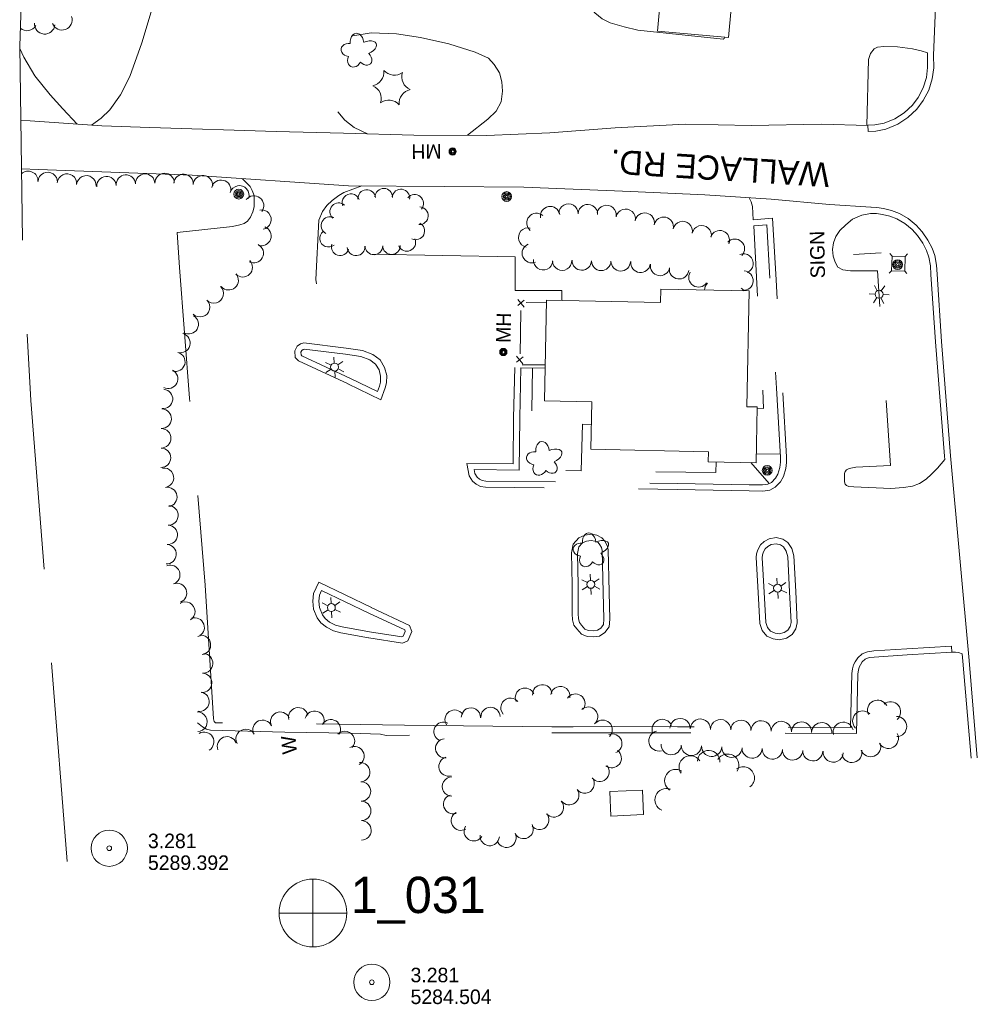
# Model space of a CAD drawing. Header units: feet. Extents: x 189694 to 191878, y 260766 to 262101.
# Tile 2 of 7: x 190591 to 190987, y 260856 to 261262. Entities that reach past the tile are written whole.
import ezdxf
from ezdxf.enums import TextEntityAlignment as Align

# ---------------------------------------------------------------- set-up
doc = ezdxf.new("R2010")
doc.units = ezdxf.units.FT
doc.header["$MEASUREMENT"] = 0
for name, pattern in [('DGN Style 3', [136.13208, 97.2372, -38.89488]), ('DGN Style 4', [155.676757, 77.78976, -38.89488, 0.097237, -38.89488]), ('DGN Style 5', [68.06604, 29.17116, -38.89488])]:
    doc.linetypes.add(name, pattern=pattern)
for name, color, linetype, lineweight in [('E_DRN_Grate', 140, 'Continuous', 0), ('E_DWY', 3, 'DGN Style 3', 0), ('E_LAND_Vegetation', 20, 'Continuous', 0), ('E_MAP_Limits', 20, 'DGN Style 3', 0), ('E_MAP_PassPoints', 43, 'Continuous', 0), ('E_MISCPROP', 43, 'Continuous', 0), ('E_MISCPROP_HvyLine', 251, 'Continuous', 13), ('E_MISCPROP_Railing', 43, 'Continuous', 0), ('E_PATH_Sidewalk', 3, 'DGN Style 5', 0), ('E_RDWY', 43, 'Continuous', 13), ('E_RDWY_Name', 231, 'Continuous', 0), ('E_UTL_AboveGroundPipe', 43, 'DGN Style 4', 0)]:
    doc.layers.add(name, color=color, linetype=linetype, lineweight=lineweight)
doc.styles.add('Style-IGR_FONT_0', font='IGR_FONT_0.shx')

# ---------------------------------------------------------------- blocks, each defined once
blk = doc.blocks.new('PP_2')
at = {"layer": 'E_MAP_PassPoints', "color": 43, "linetype": 'Continuous', "lineweight": 0}
for radius in [7.5, 0.96]:
    blk.add_circle((0, 0), radius, dxfattribs=at)
blk = doc.blocks.new('PHOTOC')
at = {"layer": 'E_MAP_Limits', "color": 3, "linetype": 'Continuous', "lineweight": 0}
for p, q in [((0.12, 14.06), (0.06, -13.8)), ((-13.79, 0.03), (14.12, 0.01))]:
    blk.add_line(p, q, dxfattribs=at)
blk.add_circle((0.17, 0.03), 14, dxfattribs=at)
blk = doc.blocks.new('WAL_1')
at = {"layer": 'E_MISCPROP_Railing', "color": 43, "linetype": 'Continuous', "lineweight": 0, "style": 'Style-IGR_FONT_0'}
blk.add_text('W', height=6, rotation=359.9999, dxfattribs=at).set_placement((-2.3, -0.01), align=Align.MIDDLE_LEFT)
blk = doc.blocks.new('MHO_1')
at = {"layer": 'E_DRN_Grate', "color": 12, "linetype": 'Continuous', "lineweight": 0}
for centre, radius in [((0.04, -0.06), 1.5), ((0.04, -0.06), 1.22), ((0.04, -0.07), 0.968), ((0.01, -0.08), 0.605)]:
    blk.add_circle(centre, radius, dxfattribs=at)
blk = doc.blocks.new('MHT')
at = {"layer": 'E_DRN_Grate', "color": 12, "linetype": 'Continuous', "lineweight": 0, "style": 'Style-IGR_FONT_0'}
blk.add_text('MH', height=6, rotation=359.9998, dxfattribs=at).set_placement((-0.35, -3.06), align=Align.CENTER)
blk = doc.blocks.new('MHO_2')
at = {"layer": 'E_DRN_Grate', "color": 12, "linetype": 'Continuous', "lineweight": 0}
for centre, radius in [((0.04, -0.06), 1.5), ((0.04, -0.06), 1.22), ((0.04, -0.07), 0.968), ((0.01, -0.08), 0.605)]:
    blk.add_circle(centre, radius, dxfattribs=at)
blk = doc.blocks.new('MHT_1')
at = {"layer": 'E_DRN_Grate', "color": 12, "linetype": 'Continuous', "lineweight": 0, "style": 'Style-IGR_FONT_0'}
blk.add_text('MH', height=6, rotation=359.9999, dxfattribs=at).set_placement((-0.35, -3.06), align=Align.CENTER)
blk = doc.blocks.new('PED')
at = {"layer": 'E_UTL_AboveGroundPipe', "color": 251, "linetype": 'Continuous', "lineweight": 13}
for p, q in [((-2.34, 2.71), (-3.29, 3.77)), ((3.06, 2.71), (4.02, 3.77)), ((-3.29, -4.35), (-2.34, -3.29)), ((4.02, -4.35), (3.06, -3.29))]:
    blk.add_line(p, q, dxfattribs=at)
at = {"layer": 'E_UTL_AboveGroundPipe', "color": 251, "linetype": 'Continuous', "lineweight": 13, "flags": 128}
blk.add_lwpolyline([(-2.34, -3.29), (3.06, -3.29), (3.06, 2.71), (-2.34, 2.71)], close=True, dxfattribs=at)
blk = doc.blocks.new('POLE_1')
at = {"layer": 'E_MISCPROP', "color": 1, "linetype": 'Continuous', "lineweight": 0}
for radius in [2.02, 1.51, 1.01, 0.504]:
    blk.add_circle((0.03, -0.09), radius, dxfattribs=at)
blk = doc.blocks.new('LTP_1')
at = {"layer": 'E_MISCPROP', "color": 1, "linetype": 'Continuous', "lineweight": 0}
for p, q in [((-1.61, 0.09), (-4.22, 0.17)), ((-0.78, 1.46), (-1.98, 3.76)), ((0.86, 1.37), (2.22, 3.6)), ((1.66, 0), (4.18, -0.06)), ((-0.86, -1.4), (-2.22, -3.59)), ((0.78, -1.44), (2.02, -3.62))]:
    blk.add_line(p, q, dxfattribs=at)
blk.add_arc((0.02, 0.01), 1.64, 0, 360, dxfattribs=at)
blk = doc.blocks.new('POLE_2')
at = {"layer": 'E_MISCPROP', "color": 1, "linetype": 'Continuous', "lineweight": 0}
for radius in [2.02, 1.51, 1.01, 0.504]:
    blk.add_circle((0.03, -0.09), radius, dxfattribs=at)
blk = doc.blocks.new('POLE_3')
at = {"layer": 'E_MISCPROP', "color": 1, "linetype": 'Continuous', "lineweight": 0}
for radius in [2.02, 1.51, 1.01, 0.504]:
    blk.add_circle((0.03, -0.08), radius, dxfattribs=at)
blk = doc.blocks.new('POLE_4')
at = {"layer": 'E_MISCPROP', "color": 1, "linetype": 'Continuous', "lineweight": 0}
for radius in [2.02, 1.51, 1.01, 0.504]:
    blk.add_circle((0.03, -0.09), radius, dxfattribs=at)
blk = doc.blocks.new('LTP_3')
at = {"layer": 'E_MISCPROP', "color": 1, "linetype": 'Continuous', "lineweight": 0}
for p, q in [((-1.61, 0.09), (-4.22, 0.17)), ((-0.78, 1.46), (-1.98, 3.76)), ((0.86, 1.37), (2.22, 3.6)), ((1.66, 0), (4.18, -0.07)), ((-0.86, -1.4), (-2.22, -3.59)), ((0.78, -1.44), (2.02, -3.62))]:
    blk.add_line(p, q, dxfattribs=at)
blk.add_arc((0.02, 0.01), 1.64, 0, 360, dxfattribs=at)
blk = doc.blocks.new('LTP_4')
at = {"layer": 'E_MISCPROP', "color": 1, "linetype": 'Continuous', "lineweight": 0}
for p, q in [((-1.61, 0.09), (-4.22, 0.17)), ((-0.78, 1.46), (-1.98, 3.76)), ((0.86, 1.37), (2.22, 3.6)), ((1.66, 0), (4.18, -0.07)), ((-0.86, -1.4), (-2.22, -3.59)), ((0.78, -1.44), (2.02, -3.62))]:
    blk.add_line(p, q, dxfattribs=at)
blk.add_arc((0.02, 0.01), 1.64, 0, 360, dxfattribs=at)
blk = doc.blocks.new('SIGN_4')
at = {"layer": 'E_MISCPROP', "color": 1, "linetype": 'Continuous', "lineweight": 0, "style": 'Style-IGR_FONT_0'}
blk.add_text('SIGN', height=6, rotation=359.9998, dxfattribs=at).set_placement((0, 0), align=Align.MIDDLE_LEFT)
blk = doc.blocks.new('TREE_2')
at = {"layer": 'E_LAND_Vegetation', "color": 94, "linetype": 'Continuous', "lineweight": 0}
for centre, major_axis, ratio in [((-1.07, 3.38), (0.91, -3.32), 0.782863), ((2.88, 1.66), (-3.52, -1.95), 0.691916), ((-3.74, -0.07), (3.29, -0.08), 0.832022), ((-1.48, -3.66), (1.2, 3.24), 0.716896), ((2.54, -2.64), (-3.34, 3.06), 0.560249)]:
    blk.add_ellipse(centre, major_axis=major_axis, ratio=ratio, start_param=1.570796, end_param=4.712389, dxfattribs=at)
blk = doc.blocks.new('PINEL_4')
at = {"layer": 'E_LAND_Vegetation', "color": 94, "linetype": 'Continuous', "lineweight": 0}
for centre, start, end in [((-8.23, 7.26), 275.2115, 0.9764), ((2.17, 10.66), 215.2115, 300.9764), ((10.31, 3.35), 155.2115, 240.9764), ((-10.49, -3.45), 335.2115, 60.9764), ((8.05, -7.36), 95.2115, 180.9764), ((-2.35, -10.75), 35.2115, 120.9764)]:
    blk.add_arc(centre, 5.72, start, end, dxfattribs=at)
blk = doc.blocks.new('TREE_1')
at = {"layer": 'E_LAND_Vegetation', "color": 94, "linetype": 'Continuous', "lineweight": 0}
for centre, major_axis, ratio in [((-1.07, 3.38), (0.91, -3.32), 0.782863), ((2.88, 1.66), (-3.52, -1.95), 0.691916), ((-3.74, -0.07), (3.29, -0.08), 0.832022), ((-1.48, -3.66), (1.2, 3.24), 0.716896), ((2.54, -2.64), (-3.34, 3.06), 0.560249)]:
    blk.add_ellipse(centre, major_axis=major_axis, ratio=ratio, start_param=1.570796, end_param=4.712389, dxfattribs=at)

msp = doc.modelspace()

# ---------------------------------------------------------------- linework, layer by layer
at = {"layer": 'E_DWY', "color": 2, "linetype": 'DGN Style 3', "lineweight": 0, "flags": 128}
for points in [[(190882.08, 261255.13), (190882.02, 261254.6), (190881.62, 261254.27), (190846.29, 261258.01), (190840.68, 261259.29), (190834.8, 261261.06), (190831.55, 261262.64), (190828.5, 261265.17), (190825.7, 261268.89), (190824.37, 261272.23), (190823.63, 261276.36), (190824.29, 261283.28), (190827.34, 261308.54)], [(190620.54, 261218.74), (190624.5, 261221.63), (190628.08, 261225.12), (190632.47, 261231.23), (190636.31, 261238.88), (190641.25, 261252.71), (190646.39, 261269.74), (190650.63, 261282.42), (190651.41, 261284.77)], [(190775.94, 261214.54), (190784.35, 261221.19), (190787.79, 261224.54), (190789.82, 261228.42), (190790.42, 261232.81), (190790.14, 261236.61), (190789.14, 261240.42), (190786.95, 261243.83), (190784.54, 261246.36), (190779.1, 261248.89), (190768.23, 261252.36), (190756.43, 261254.95), (190746.53, 261256.49), (190736.16, 261256.83), (190726.82, 261255.45), (190723.22, 261253.82), (190720.48, 261251.32), (190718.49, 261247.89), (190716.81, 261242.6), (190716.42, 261238.3), (190716.74, 261234.06), (190718.44, 261229.74), (190721.46, 261225.18), (190725.2, 261220.76), (190729.02, 261217.72), (190734.64, 261215.12)], [(190614.54, 261219.18), (190608.65, 261225.48), (190603.49, 261231.21), (190597.05, 261239.07), (190592.58, 261246.82), (190590.84, 261250.45)], [(190966.07, 261248.59), (190963.44, 261249.51), (190959.75, 261250.25), (190953.67, 261251.13), (190948.02, 261251.26), (190945.38, 261250.94), (190943.92, 261250.3), (190942.52, 261248.29), (190941.58, 261245.89), (190940.95, 261218.58)], [(190656.88, 261159.99), (190655.91, 261174.43), (190678.74, 261176.84), (190681.86, 261177.56), (190683.54, 261178.15), (190684.97, 261179.08), (190686.26, 261180.72), (190687.14, 261182.97), (190687.67, 261185.04), (190687.77, 261187.07), (190687.67, 261189.67), (190686.98, 261191.7), (190686.02, 261193.41), (190682.98, 261196.62)], [(190814.88, 261146.3), (190814.96, 261150.38), (190795.58, 261150.46), (190795.66, 261164.35), (190722.33, 261165.63), (190721.97, 261151.65), (190721.43, 261150.45), (190720.2, 261149.68), (190718.93, 261149.35), (190717.84, 261149.46), (190716.15, 261149.74), (190715.01, 261150.36), (190714.2, 261151.22), (190713.46, 261153.03), (190713.21, 261154.96), (190714.47, 261179.5), (190715.95, 261183.04), (190717.74, 261185.59), (190719.93, 261187.67), (190722.77, 261189.74), (190724.76, 261190.86), (190732.23, 261193.68)], [(190894, 261179.65), (190893.65, 261185.16), (190893.16, 261187.09), (190892.36, 261188.76)], [(190795.4, 261118.58), (190794.98, 261097.84), (190794.8, 261078.77), (190775.59, 261079), (190776.61, 261073.91), (190778.03, 261071.62), (190779.52, 261070.38), (190781.22, 261069.46), (190783.28, 261069.16), (190821.85, 261068.86), (190862.56, 261068.22), (190892.29, 261067.64), (190897.97, 261067.58), (190900.81, 261068.01), (190903.11, 261069.14), (190905.23, 261071.43), (190906.49, 261073.57), (190907.47, 261076.83), (190907.78, 261079.4), (190907.76, 261081.7), (190906.08, 261110.19), (190903.45, 261154.86), (190902, 261180.27), (190894, 261179.65)], [(190973.2, 261080.59), (190970.08, 261077.04), (190967.6, 261074.52), (190965.4, 261072.45), (190962.75, 261070.74), (190959.78, 261069.64), (190956.15, 261068.99), (190950.82, 261068.7), (190935.52, 261069.26), (190933.47, 261069.49), (190932.55, 261069.87), (190931.97, 261070.49), (190931.78, 261071.41), (190931.73, 261074.79), (190932.01, 261075.7), (190932.57, 261076.37), (190933.62, 261076.83), (190936.38, 261077.4), (190950.72, 261078.11), (190945.34, 261158.58), (190934.26, 261158.49), (190931, 261158.91), (190929.01, 261160.13), (190927.83, 261162.15), (190926.99, 261164.58), (190926.73, 261167.36), (190927.21, 261170.06), (190928.15, 261172.8), (190929.75, 261175.19), (190932.28, 261177.55), (190935.04, 261179.84), (190938.94, 261181.55), (190942.52, 261182.31)], [(190797.9, 261118.53), (190797.48, 261097.81), (190797.27, 261076.24), (190778.65, 261076.46), (190778.97, 261074.84), (190779.94, 261073.28), (190780.93, 261072.47), (190782.02, 261071.87), (190783.47, 261071.66), (190821.88, 261071.36), (190862.61, 261070.72), (190892.32, 261070.14), (190897.79, 261070.08), (190900.06, 261070.42), (190901.59, 261071.17), (190903.21, 261072.93), (190904.18, 261074.58), (190905.01, 261077.35), (190905.28, 261079.54), (190905.26, 261081.62), (190903.58, 261110.04), (190900.95, 261154.72), (190899.65, 261177.58), (190894.19, 261177.16)], [(190810.76, 260970.17), (190749.87, 260970.89), (190671.8, 260971.89), (190671.25, 260972.34), (190670.93, 260973.47), (190667.54, 261028.73), (190661.02, 261105.96), (190656.88, 261159.99)], [(190726.52, 261111.83), (190706.02, 261121.35), (190704.67, 261122.76), (190704.52, 261125.53), (190705.56, 261127.39), (190706.93, 261128.36), (190708.24, 261128.75), (190725.73, 261126.61)], [(190727.57, 261114.1), (190707.5, 261123.42), (190707.11, 261123.82), (190707.05, 261124.94), (190707.46, 261125.68), (190708.03, 261126.08), (190708.45, 261126.2), (190725.43, 261124.13)], [(190725.78, 261126.61), (190732.5, 261125.64), (190736.75, 261123.94), (190739.83, 261121.73), (190741.67, 261118.64), (190742.53, 261115.34), (190742.38, 261112.23), (190741.88, 261110.23), (190740.11, 261105.3), (190726.49, 261111.85)], [(190725.43, 261124.13), (190731.84, 261123.21), (190735.54, 261121.73), (190737.95, 261120.01), (190739.34, 261117.66), (190740.01, 261115.08), (190739.9, 261112.6), (190739.49, 261110.96), (190738.69, 261108.76), (190727.57, 261114.1)], [(190797.9, 261118.53), (190807.98, 261118.4)], [(190819.12, 261028.79), (190818.82, 261042.04), (190819.64, 261045.66), (190821.87, 261048.2), (190824.41, 261049.33), (190827.11, 261049.7), (190829.37, 261049.32), (190831.38, 261048.28), (190832.71, 261046.86), (190833.64, 261045.14), (190834.06, 261043.41), (190834.5, 261025.84)], [(190821.62, 261028.85), (190821.33, 261041.78), (190821.94, 261044.49), (190823.39, 261046.14), (190825.1, 261046.9), (190827.07, 261047.17), (190828.57, 261046.92), (190829.84, 261046.26), (190830.66, 261045.38), (190831.29, 261044.23), (190831.57, 261043.08), (190832, 261025.78)], [(190911.54, 261026.08), (190910.75, 261040.75), (190909.91, 261043.86), (190908.25, 261046.33), (190906.23, 261047.68), (190903.54, 261048.35), (190900.56, 261047.88), (190898.56, 261046.71), (190896.97, 261045.35), (190895.86, 261043.36), (190895.41, 261041.7), (190895.21, 261040.12), (190896.02, 261025.65)], [(190909.04, 261025.95), (190908.27, 261040.36), (190907.61, 261042.81), (190906.45, 261044.52), (190905.2, 261045.36), (190903.43, 261045.8), (190901.42, 261045.49), (190900.02, 261044.67), (190898.94, 261043.74), (190898.19, 261042.41), (190897.87, 261041.21), (190897.72, 261040.03), (190898.52, 261025.79)], [(190736.17, 261019.44), (190714.4, 261029.89), (190712.29, 261025.21), (190711.92, 261022.09), (190712.27, 261018.85), (190713.75, 261015.2), (190715.23, 261013.11), (190717.57, 261011.32), (190720.47, 261009.8), (190723.51, 261008.99), (190735.04, 261007)], [(190834.5, 261025.83), (190834.75, 261014.63), (190834.51, 261011.51), (190832.73, 261009.13), (190830.48, 261007.66), (190827.96, 261007.36), (190825.34, 261007.52), (190822.99, 261008.43), (190821.03, 261010.59), (190819.87, 261012.24), (190819.36, 261014.34), (190819.17, 261016.92), (190819.12, 261028.83)], [(190832, 261025.78), (190832.25, 261014.7), (190832.07, 261012.43), (190830.99, 261010.98), (190829.6, 261010.07), (190827.89, 261009.87), (190825.88, 261009.99), (190824.44, 261010.55), (190822.99, 261012.15), (190822.19, 261013.29), (190821.84, 261014.73), (190821.67, 261017.01), (190821.62, 261028.85)], [(190735.09, 261017.19), (190715.62, 261026.53), (190714.72, 261024.53), (190714.43, 261022.08), (190714.72, 261019.46), (190715.95, 261016.41), (190717.05, 261014.86), (190718.92, 261013.43), (190721.38, 261012.14), (190724.05, 261011.44), (190735.46, 261009.46)], [(190896.02, 261025.66), (190896.72, 261012.84), (190897.69, 261010.03), (190899.63, 261007.64), (190902.29, 261006.49), (190904.89, 261006.09), (190907.77, 261006.85), (190910.11, 261008.26), (190911.6, 261010.67), (190912.12, 261013.13), (190911.54, 261026.06)], [(190898.52, 261025.79), (190899.2, 261013.33), (190899.91, 261011.27), (190901.19, 261009.69), (190902.99, 261008.91), (190904.75, 261008.64), (190906.78, 261009.17), (190908.3, 261010.09), (190909.25, 261011.61), (190909.61, 261013.34), (190909.04, 261025.95)], [(190735.07, 261006.99), (190749.07, 261004.78), (190751.29, 261005.65), (190752.88, 261009.52), (190751.95, 261012.03), (190736.15, 261019.45)], [(190735.46, 261009.46), (190748.8, 261007.36), (190749.38, 261007.59), (190750.2, 261009.57), (190749.96, 261010.2), (190735.09, 261017.19)], [(190976.13, 261000.97), (190975.99, 261003.46), (190957.43, 261002.43), (190943.78, 261001.51), (190941.21, 261001.22), (190938.98, 261000.26), (190937.16, 260998.7), (190936.14, 260997.09), (190935.47, 260995.79), (190934.97, 260994.13), (190934.79, 260992.18), (190934.22, 260969.94), (190896.24, 260970.08), (190862.76, 260970.14), (190836.46, 260970.25), (190819.64, 260970.17), (190810.76, 260970.17)], [(190976.13, 261000.97), (190957.58, 260999.94), (190944, 260999.02), (190941.86, 260998.78), (190940.32, 260998.12), (190939.07, 260997.05), (190938.31, 260995.85), (190937.8, 260994.85), (190937.44, 260993.64), (190937.28, 260992.03), (190936.66, 260967.42), (190896.23, 260967.58), (190862.75, 260967.64), (190836.46, 260967.75), (190819.65, 260967.67), (190810.76, 260967.67)], [(190976.13, 261000.97), (190977.64, 261001), (190978.79, 261000.85), (190980.41, 261000.31)]]:
    msp.add_lwpolyline(points, dxfattribs=at)
at = {"layer": 'E_LAND_Vegetation', "color": 94, "linetype": 'Continuous', "lineweight": 0}
for centre, radius, start, end in [((190601.18, 261260.56), 4.19, 174.9172, 354.9172), ((190608.37, 261262.2), 4.19, 199.7715, 19.7715), ((190593.91, 261261.94), 4.19, 228.3362, 330.0858), ((190594.38, 261195.72), 4.02, 356.8031, 134.6869), ((190602.42, 261195.27), 4.02, 356.8031, 176.8031), ((190610.37, 261194.63), 4.02, 354.6833, 174.6833), ((190618.38, 261193.89), 4.02, 354.6833, 174.6833), ((190626.71, 261193.56), 4.02, 4.2329, 184.2329), ((190634.73, 261194.16), 4.02, 4.2329, 184.2329), ((190642.67, 261194.6), 4.02, 1.6471, 181.6471), ((190650.72, 261194.83), 4.02, 1.6471, 181.6471), ((190658.56, 261194.48), 4.02, 355.8403, 175.8403), ((190666.58, 261193.9), 4.02, 355.8403, 175.8403), ((190674.08, 261192.04), 4.02, 346.0901, 166.0901), ((190681.64, 261189.73), 4.02, 341.799, 161.799), ((190734.26, 261188.45), 3.64, 5.3008, 185.3008), ((190741.31, 261188.96), 3.64, 358.4594, 178.4594), ((190748.37, 261188.63), 3.64, 351.6268, 171.6268), ((190687.7, 261185.54), 4.02, 322.7223, 142.7223), ((190727.73, 261186.73), 3.64, 20.9422, 200.9422), ((190754.05, 261186.4), 3.64, 320.3104, 140.3104), ((190690.77, 261179.73), 4.02, 280.3897, 100.3897), ((190722.67, 261182.99), 3.64, 47.7365, 227.7365), ((190756.04, 261181.3), 3.64, 266.9348, 86.9348), ((190810.07, 261181.15), 4.02, 10.6344, 190.6344), ((190817.62, 261182.21), 4.02, 358.4763, 178.4763), ((190825.67, 261182), 4.02, 358.4763, 178.4763), ((190833.37, 261181.66), 4.02, 348.6518, 168.6518), ((190841.26, 261180.07), 4.02, 348.6518, 168.6518), ((190719.06, 261177.28), 3.64, 63.2964, 243.2964), ((190804.39, 261178.32), 4.02, 49.5962, 229.5962), ((190849.12, 261178.48), 4.02, 347.5588, 167.5588), ((190856.98, 261176.74), 4.02, 347.5588, 167.5588), ((190864.84, 261175.01), 4.02, 347.5551, 167.5551), ((190690.76, 261172.91), 4.02, 250.4384, 70.4384), ((190718.48, 261172.02), 3.64, 128.4823, 308.4823), ((190754.55, 261175.05), 3.64, 243.1074, 63.1074), ((190800.99, 261172.31), 4.02, 77.7687, 257.7687), ((190872.7, 261173.28), 4.02, 347.5551, 167.5551), ((190880.17, 261171.2), 4.02, 339.2122, 159.2122), ((190750.84, 261170.3), 3.64, 203.1291, 23.1291), ((190886.4, 261167.68), 4.02, 316.484, 136.484), ((190687.56, 261165.86), 4.02, 241.8913, 61.8913), ((190723.27, 261168.51), 3.64, 163.1913, 343.1913), ((190729.87, 261168.47), 3.64, 183.7924, 3.7924), ((190737.22, 261168.85), 3.64, 180.8033, 0.8033), ((190744.5, 261168.95), 3.64, 180.8033, 0.8033), ((190802.49, 261165.86), 4.02, 112.6593, 292.6593), ((190683.02, 261160.02), 4.02, 224.5901, 44.5901), ((190807.18, 261162.93), 4.02, 174.8612, 354.8612), ((190815.01, 261162.76), 4.02, 181.2131, 1.2131), ((190823.14, 261162.84), 4.02, 178.6499, 358.6499), ((190831.19, 261162.65), 4.02, 178.745, 358.745), ((190839.23, 261162.48), 4.02, 178.745, 358.745), ((190889.99, 261161.58), 4.02, 291.7648, 111.7648), ((190847.44, 261161.87), 4.02, 172.8916, 352.8916), ((190855.5, 261160.57), 4.02, 169.3592, 349.3592), ((190863.34, 261159.2), 4.02, 171.9711, 351.9711), ((190889.92, 261154.5), 4.02, 265.6446, 85.6446), ((190677.2, 261154.65), 4.02, 220.9213, 40.9213), ((190871.35, 261155.85), 4.02, 146.7879, 326.7879), ((190671.04, 261149.26), 4.02, 225.3996, 45.3996), ((190877.83, 261150.45), 4.02, 132.802, 177.3778), ((190887.16, 261147.77), 4.02, 38.751, 62.6416), ((190665.39, 261143.53), 4.02, 225.3996, 45.3996), ((190660.68, 261136.47), 4.02, 240.5628, 60.5628), ((190657.26, 261128.74), 4.02, 254.8136, 74.8136), ((190655.15, 261120.98), 4.02, 254.8136, 74.8136), ((190652.19, 261113.96), 4.02, 242.9844, 62.9844), ((190650.06, 261105.62), 4.02, 264.1708, 84.1708), ((190649.51, 261097.46), 4.02, 268.2836, 88.2836), ((190649.33, 261089.38), 4.02, 269.5193, 89.5193), ((190649.26, 261081.34), 4.02, 269.5193, 89.5193), ((190650.48, 261073.06), 4.02, 279.5069, 99.5069), ((190651.85, 261065.12), 4.02, 279.8407, 99.8407), ((190652.32, 261057.5), 4.02, 268.4948, 88.4948), ((190652.01, 261049.52), 4.02, 266.5974, 86.5974), ((190651.54, 261041.49), 4.02, 266.5974, 86.5974), ((190653.06, 261032.98), 4.02, 290.4393, 110.4393), ((190655.86, 261025.44), 4.02, 290.4393, 110.4393), ((190659.31, 261017.78), 4.02, 302.2632, 122.2632), ((190663.16, 261011.22), 4.02, 289.7715, 109.7715), ((190665.75, 261004.02), 4.02, 277.5054, 97.5054), ((190666.66, 260996.38), 4.02, 267.0588, 87.0588), ((190666.24, 260988.35), 4.02, 267.0588, 87.0588), ((190806.81, 260983.61), 3.99, 4.1725, 184.1725), ((190665.15, 260980.58), 4.02, 261.0997, 81.0997), ((190799.65, 260982.22), 3.99, 22.4092, 202.4092), ((190814.25, 260982.87), 3.99, 350.3108, 170.3108), ((190820.53, 260979.78), 3.99, 325.4954, 145.4954), ((190793.66, 260978.08), 3.99, 40.8418, 220.8418), ((190945.4, 260977.06), 4.18, 26.3458, 206.3458), ((190950.75, 260976.39), 4.18, 309.8955, 129.8955), ((190664.32, 260972.28), 4.02, 271.0132, 91.0132), ((190698.51, 260972.28), 4.02, 24.6336, 204.6336), ((190705.96, 260974.12), 4.02, 13.4367, 193.4367), ((190712.71, 260972.66), 4.02, 343.3075, 163.3075), ((190770.59, 260973.14), 3.99, 33.5999, 213.5999), ((190777.32, 260974.03), 3.99, 358.3997, 178.3997), ((190785.43, 260974.25), 3.99, 2.8085, 182.8085), ((190825.75, 260974.4), 3.99, 311.6868, 131.6868), ((190939.24, 260972.56), 4.18, 44.9136, 224.9136), ((190691.19, 260968.93), 4.02, 24.6336, 204.6336), ((190719.46, 260969.17), 4.02, 330.312, 150.312), ((190766, 260968.14), 3.99, 62.6719, 242.6719), ((190831.77, 260968.99), 3.99, 315.5366, 135.5366), ((190856.36, 260969.11), 4.18, 22.963, 202.963), ((190863.77, 260969.47), 4.18, 358.39, 178.39), ((190872.14, 260969.23), 4.18, 358.39, 178.39), ((190880.51, 260969), 4.18, 358.39, 178.39), ((190888.87, 260968.76), 4.18, 358.39, 178.39), ((190897.24, 260968.53), 4.18, 358.39, 178.39), ((190905.6, 260968.29), 4.18, 358.39, 178.39), ((190913.96, 260968.03), 4.18, 358.0183, 178.0183), ((190922.32, 260967.74), 4.18, 358.0183, 178.0183), ((190931.18, 260967.96), 4.18, 14.0402, 194.0402), ((190953.24, 260970.31), 4.18, 270.6628, 90.6628), ((190667.08, 260963.98), 4.02, 300.7146, 120.7146), ((190684.22, 260965.18), 4.02, 28.3745, 208.3745), ((190725.26, 260964.35), 4.02, 316.3792, 136.3792), ((190835.75, 260963.25), 3.99, 290.5559, 110.5559), ((190855, 260964.33), 4.18, 104.0402, 284.0402), ((190949.82, 260965.44), 4.18, 207.8293, 27.8293), ((190676.53, 260962.11), 4.02, 21.119, 201.119), ((190766.69, 260961.28), 3.99, 95.3032, 275.3032), ((190942.49, 260961.99), 4.18, 200.3649, 20.3649), ((190729.18, 260958.08), 4.02, 298.5981, 118.5981), ((190835.5, 260957.24), 3.99, 232.3428, 52.3428), ((190860.09, 260962.84), 4.18, 177.4649, 357.4649), ((190868.45, 260962.47), 4.18, 177.4649, 357.4649), ((190875.56, 260955.8), 4.65, 357.6349, 177.6349), ((190876.82, 260962.1), 4.18, 177.4649, 357.4649), ((190885.18, 260961.73), 4.18, 177.4649, 357.4649), ((190893.54, 260961.36), 4.18, 177.4649, 357.4649), ((190901.9, 260960.99), 4.18, 177.4649, 357.4649), ((190910.26, 260960.62), 4.18, 177.4649, 357.4649), ((190918.62, 260960.25), 4.18, 177.4649, 357.4649), ((190927.05, 260959.74), 4.18, 175.2962, 355.2962), ((190934.76, 260959.6), 4.18, 192.7971, 12.7971), ((190731.56, 260951.41), 4.02, 274.1068, 94.1068), ((190768.05, 260953.78), 3.99, 105.2063, 285.2063), ((190868.01, 260953.6), 4.65, 33.8001, 213.8001), ((190883.4, 260954.3), 4.65, 328.9938, 148.9938), ((190830.54, 260951.57), 3.99, 219.7406, 39.7406), ((190862, 260947.93), 4.65, 56.7984, 236.7984), ((190889.85, 260949.05), 4.65, 306.9385, 126.9385), ((190731.88, 260943.48), 4.02, 270.717, 90.717), ((190769.46, 260945.48), 3.99, 89.497, 269.497), ((190824.36, 260946.7), 3.99, 216.8381, 36.8381), ((190817.98, 260941.9), 3.99, 217.0214, 37.0214), ((190858, 260940.06), 4.65, 68.1003, 248.1003), ((190731.98, 260935.44), 4.02, 270.717, 90.717), ((190769.98, 260938.18), 3.99, 107.5045, 287.5045), ((190811.65, 260936.87), 3.99, 220.5517, 40.5517), ((190773.17, 260931.39), 3.99, 120.3156, 300.3156), ((190732.08, 260927.39), 4.02, 270.717, 90.717), ((190805.6, 260931.68), 3.99, 220.5517, 40.5517), ((190778.48, 260927), 3.99, 148.0669, 328.0669), ((190799.1, 260927.95), 3.99, 206.9971, 26.9971), ((190785.09, 260925.04), 3.99, 175.0552, 355.0552), ((190791.99, 260924.33), 3.99, 206.9971, 26.9971)]:
    msp.add_arc(centre, radius, start, end, dxfattribs=at)
at = {"layer": 'E_MAP_Limits', "color": 3, "linetype": 'DGN Style 3', "lineweight": 0, "flags": 128}
msp.add_lwpolyline([(190756.57, 261923.28), (190708.09, 261813.27), (190668.58, 261706.4), (190640.83, 261619.13), (190619.32, 261526.94), (190604.91, 261429.91), (190593.87, 261327.71), (190590.83, 261251.4), (190591.98, 261167.39), (190595.46, 261104.98), (190610.39, 260914.49)], dxfattribs=at)
at = {"layer": 'E_MISCPROP', "color": 1, "linetype": 'Continuous', "lineweight": 0}
msp.add_line((190935.38, 261165.34), (190946.88, 261165.97), dxfattribs=at)
at = {"layer": 'E_MISCPROP_HvyLine', "color": 230, "linetype": 'Continuous', "lineweight": 13, "flags": 128}
msp.add_lwpolyline([(190856.57, 261281.87), (190854.41, 261257.61), (190883.78, 261254.98), (190883.78, 261254.98), (190883.78, 261254.98), (190886.06, 261280.54)], dxfattribs=at)
for points in [[(190808.56, 261146.43), (190855.63, 261145.45), (190855.63, 261145.45), (190855.75, 261151.01), (190855.75, 261151.01), (190892.31, 261150.25), (190891.31, 261102.43), (190891.31, 261102.43), (190891.31, 261102.43), (190895.68, 261102.34), (190895.68, 261102.34), (190895.2, 261079.3), (190895.2, 261079.3), (190875.35, 261079.71), (190875.35, 261079.71), (190875.44, 261083.84), (190875.44, 261083.84), (190826.87, 261084.85), (190827.28, 261104.44), (190827.28, 261104.44), (190827.28, 261104.44), (190807.7, 261104.85), (190807.7, 261104.85)], [(190848.17, 260944.07), (190848.17, 260944.07), (190834.7, 260943.47), (190834.7, 260943.47), (190835.15, 260933.32), (190848.62, 260933.92), (190848.62, 260933.92), (190848.17, 260944.07)]]:
    msp.add_lwpolyline(points, close=True, dxfattribs=at)
at = {"layer": 'E_MISCPROP_Railing', "color": 43, "linetype": 'Continuous', "lineweight": 0}
for p, q in [((190796.64, 261146.69), (190799.29, 261143.51)), ((190799.36, 261146.49), (190796.64, 261144.2)), ((190796.13, 261123.29), (190798.78, 261120.11)), ((190798.85, 261123.08), (190796.13, 261120.79))]:
    msp.add_line(p, q, dxfattribs=at)
at = {"layer": 'E_MISCPROP_Railing', "color": 43, "linetype": 'Continuous', "lineweight": 0, "flags": 128}
for points in [[(190798, 261142.11), (190797.79, 261132.6)], [(190808.54, 261145.35), (190800.18, 261145.5)], [(190797.79, 261132.6), (190797.61, 261124.23)], [(190798.5, 261119.69), (190808.01, 261119.72)]]:
    msp.add_lwpolyline(points, dxfattribs=at)
at = {"layer": 'E_MISCPROP_Railing', "color": 43, "linetype": 'Continuous', "lineweight": 13, "flags": 128}
msp.add_lwpolyline([(190664.37, 260971.89), (190666.45, 260970.12), (190668.09, 260969.23), (190669.64, 260968.74), (190700.47, 260967.9), (190727.73, 260967.6), (190739.91, 260967.17), (190742.28, 260966.64), (190751.99, 260966.67)], dxfattribs=at)
at = {"layer": 'E_PATH_Sidewalk', "color": 2, "linetype": 'DGN Style 5', "lineweight": 0, "flags": 128}
for points in [[(190894.19, 261177.16), (190898.3, 261101.71), (190895.67, 261101.85)], [(190827.09, 261095.04), (190823.46, 261095.16), (190822.89, 261075.98), (190802.05, 261076.26), (190802.8, 261118.47)], [(190878.7, 261079.64), (190878.5, 261075.29), (190827.19, 261075.9), (190827.4, 261084.84)], [(190905.19, 261082.95), (190895.27, 261082.8)], [(190900.6, 261070.69), (190893.07, 261079.34)]]:
    msp.add_lwpolyline(points, dxfattribs=at)
at = {"layer": 'E_RDWY', "color": 30, "linetype": 'Continuous', "lineweight": 13, "flags": 128}
for points in [[(190941.36, 261218.67), (190941.48, 261216.17), (190944.6, 261216.32), (190948.79, 261217.14), (190953.72, 261219.08), (190957.92, 261221.87), (190961.66, 261225.39), (190964.27, 261228.89), (190966.52, 261233.23), (190967.99, 261237.94), (190968.58, 261242.36), (190968.53, 261247.59), (190970.08, 261287.34)], [(190941.36, 261218.67), (190944.29, 261218.81), (190948.08, 261219.55), (190952.56, 261221.31), (190956.36, 261223.83), (190959.79, 261227.06), (190962.14, 261230.23), (190964.2, 261234.19), (190965.54, 261238.48), (190966.07, 261242.51), (190966.03, 261247.63), (190966.07, 261248.59)], [(190591.25, 261220.6), (190595.2, 261220.57), (190624.74, 261218.44)], [(190941.36, 261218.57), (190922.25, 261219.11), (190893.2, 261218.62), (190865.93, 261219.08), (190836.87, 261217.59), (190809.95, 261215.52), (190783.78, 261214.53), (190753.72, 261214.58), (190724.61, 261215.41), (190696.78, 261216.14), (190644.6, 261217.72), (190624.74, 261218.44), (190624.74, 261218.44)], [(190591.52, 261200.64), (190598.56, 261200.45), (190662.11, 261198.01), (190726.68, 261193.73), (190766.24, 261193.36), (190799.15, 261193.08), (190843.36, 261191.36), (190874.03, 261189.9), (190901.38, 261188.21), (190925.53, 261185.94), (190942.69, 261184.8)], [(190986.6, 260957.43), (190983.17, 260997.56), (190975.57, 261082.18), (190971.84, 261129.42), (190969.96, 261157.16), (190969.75, 261160.89), (190968.99, 261164.91), (190967.88, 261167.98), (190966.2, 261171.24), (190963.85, 261174.65), (190961.35, 261177.39), (190958.02, 261180.11), (190954.44, 261182.29), (190951.14, 261183.48), (190947.86, 261184.35), (190945.13, 261184.72), (190942.61, 261184.81)], [(190973.2, 261080.59), (190973.08, 261081.97), (190969.34, 261129.24), (190967.46, 261157), (190967.26, 261160.58), (190966.57, 261164.25), (190965.58, 261166.98), (190964.05, 261169.96), (190961.89, 261173.09), (190959.62, 261175.57), (190956.58, 261178.06), (190953.36, 261180.02), (190950.4, 261181.09), (190947.37, 261181.89), (190944.91, 261182.23), (190942.52, 261182.31)], [(190984.11, 260957.21), (190980.67, 260997.34), (190980.41, 261000.31)]]:
    msp.add_lwpolyline(points, dxfattribs=at)

# ---------------------------------------------------------------- block references
at = {"layer": 'E_DRN_Grate', "color": 12, "linetype": 'Continuous', "lineweight": 0}
for name, p, xscale, yscale, zscale, rotation in [('MHT', (190758.61, 261207.79), 1.000002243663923, 1.000002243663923, 1.000002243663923, 180.5384186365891), ('MHO_1', (190769.81, 261207.82), 1.000002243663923, 1.000002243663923, 1.000002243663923, 180.5384186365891), ('MHT_1', (190790.76, 261135.39), 1.000002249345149, 1.000002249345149, 1.000002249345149, 88.78248118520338), ('MHO_2', (190790.65, 261124.98), 1.000002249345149, 1.000002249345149, 1.000002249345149, 88.78248118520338)]:
    msp.add_blockref(name, p, dxfattribs=dict(at, xscale=xscale, yscale=yscale, zscale=zscale, rotation=rotation))
at = {"layer": 'E_LAND_Vegetation', "color": 94, "linetype": 'Continuous', "lineweight": 0, "xscale": 0.9999998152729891, "yscale": 0.9999998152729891, "zscale": 0.9999998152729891, "rotation": 66.0965941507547}
for name, p in [('TREE_2', (190730.6, 261249.38)), ('PINEL_4', (190744.51, 261234.33)), ('TREE_1', (190807.24, 261080.73)), ('TREE_1', (190826.53, 261042.95))]:
    msp.add_blockref(name, p, dxfattribs=at)
at = {"layer": 'E_MAP_Limits', "color": 3, "linetype": 'Continuous', "lineweight": 0, "xscale": 1.000000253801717, "yscale": 1.000000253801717, "zscale": 1.000000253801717, "rotation": 0.04082111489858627}
msp.add_blockref('PHOTOC', (190711.86, 260893.23), dxfattribs=at)
at = {"layer": 'E_MAP_PassPoints', "color": 43, "linetype": 'Continuous', "lineweight": 0, "xscale": 1.000000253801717, "yscale": 1.000000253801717, "zscale": 1.000000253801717, "rotation": 0.04082111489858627}
for p in [(190627.85, 260920.03), (190736.37, 260864.63)]:
    msp.add_blockref('PP_2', p, dxfattribs=at)
at = {"layer": 'E_MISCPROP', "color": 1, "linetype": 'Continuous', "lineweight": 0}
for name, p, xscale, yscale, zscale, rotation in [('POLE_2', (190681.41, 261190.15), 1.000000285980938, 1.000000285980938, 1.000000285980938, 178.6004704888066), ('POLE_3', (190792.15, 261189.17), 1.000000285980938, 1.000000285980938, 1.000000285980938, 178.6004704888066), ('SIGN_4', (190920.69, 261155.45), 1.000000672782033, 1.000000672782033, 1.000000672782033, 91.0656787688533), ('POLE_1', (190953.7, 261161.04), 1.000000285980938, 1.000000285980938, 1.000000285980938, 178.6004704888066), ('LTP_1', (190946.02, 261148.88), 1.000000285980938, 1.000000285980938, 1.000000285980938, 178.6004704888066), ('LTP_4', (190720.98, 261118.78), 0.9999995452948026, 0.9999995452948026, 0.9999995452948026, 94.81830285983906), ('POLE_4', (190899.68, 261076.08), 0.9999995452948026, 0.9999995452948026, 0.9999995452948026, 94.81830285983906), ('LTP_3', (190826.88, 261029.01), 0.9999995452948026, 0.9999995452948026, 0.9999995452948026, 94.81830285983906), ('LTP_3', (190904.06, 261027.43), 0.9999995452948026, 0.9999995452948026, 0.9999995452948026, 94.81830285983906), ('LTP_4', (190719.65, 261019.43), 0.9999995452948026, 0.9999995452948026, 0.9999995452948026, 94.81830285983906)]:
    msp.add_blockref(name, p, dxfattribs=dict(at, xscale=xscale, yscale=yscale, zscale=zscale, rotation=rotation))
at = {"layer": 'E_MISCPROP_Railing', "color": 43, "linetype": 'Continuous', "lineweight": 0, "xscale": 0.9999978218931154, "yscale": 0.9999978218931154, "zscale": 0.9999978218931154, "rotation": 95.20211033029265}
msp.add_blockref('WAL_1', (190702.25, 260961.19), dxfattribs=at)
at = {"layer": 'E_UTL_AboveGroundPipe', "color": 251, "linetype": 'Continuous', "lineweight": 13, "xscale": 1.000000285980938, "yscale": 1.000000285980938, "zscale": 1.000000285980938, "rotation": 178.6004704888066}
msp.add_blockref('PED', (190954.33, 261161.25), dxfattribs=at)

# ---------------------------------------------------------------- texts
at = {"layer": 'E_MAP_Limits', "color": 3, "linetype": 'Continuous', "lineweight": 0, "style": 'Style-IGR_FONT_0'}
msp.add_text('1_031', height=15, rotation=0.0407, dxfattribs=at).set_placement((190727.69, 260893.21))
at = {"layer": 'E_MAP_PassPoints', "color": 43, "linetype": 'Continuous', "lineweight": 0, "style": 'Style-IGR_FONT_0'}
for s, p in [('3.281', (190643.85, 260920.04)), ('5289.392', (190643.85, 260911.04)), ('3.281', (190752.37, 260864.64)), ('5284.504', (190752.38, 260855.64))]:
    msp.add_text(s, height=6, rotation=0.0407, dxfattribs=at).set_placement(p)
at = {"layer": 'E_RDWY_Name', "color": 30, "linetype": 'Continuous', "lineweight": 0, "style": 'Style-IGR_FONT_0', "width": 0.99998}
msp.add_text('WALLACE RD.', height=10, rotation=176.4571, dxfattribs=at).set_placement((190925.81, 261203.09))

doc.saveas('drawing.dxf')
